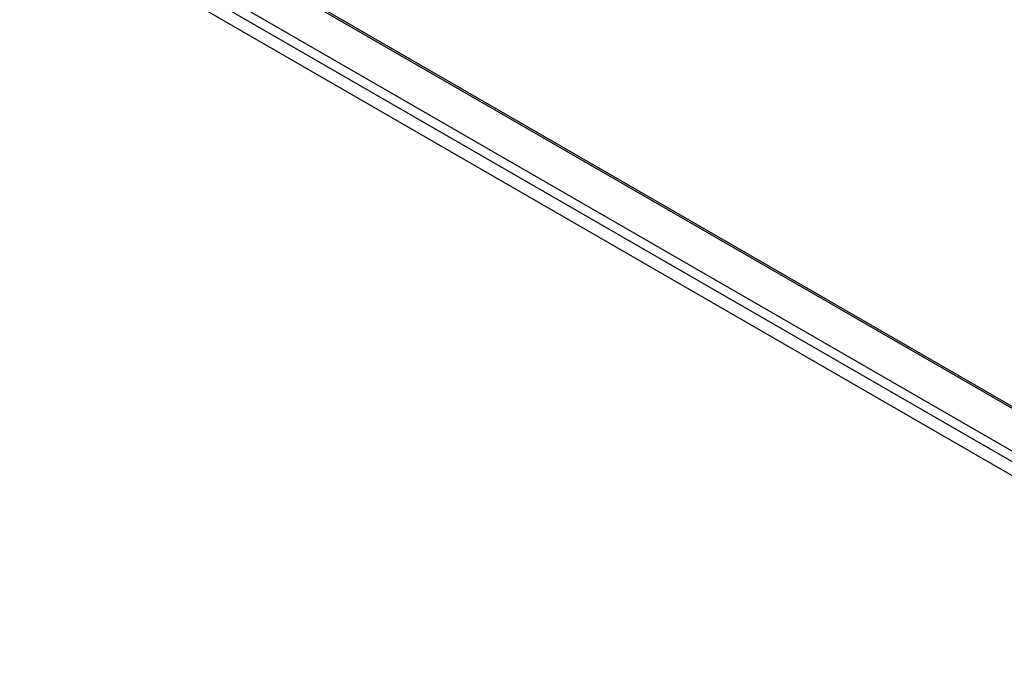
# Model space of a CAD drawing. Header units: inches. Extents: x 12 to 202, y 14 to 131.
# Tile 41 of 56: x 172 to 187, y 57 to 67. Entities that reach past the tile are written whole.
import ezdxf

# ---------------------------------------------------------------- set-up
doc = ezdxf.new("R2010")
doc.units = ezdxf.units.IN
doc.header["$MEASUREMENT"] = 0
doc.layers.add('Visible Edges(ANSI)', color=7, linetype='Continuous', lineweight=25)
doc.layers.add('Visible Tangent Edges(ANSI)', color=7, linetype='Continuous', lineweight=25)

msp = doc.modelspace()

# ---------------------------------------------------------------- linework, layer by layer
at = {"layer": 'Visible Edges(ANSI)'}
for p, q in [((173.125, 69.501), (192.45, 58.344)), ((192.521, 57.258), (172.31, 68.927))]:
    msp.add_line(p, q, dxfattribs=at)
at = {"layer": 'Visible Tangent Edges(ANSI)'}
for p, q in [((192.45, 58.311), (173.117, 69.473)), ((172.561, 69.152), (192.409, 57.692)), ((192.479, 57.49), (172.351, 69.111))]:
    msp.add_line(p, q, dxfattribs=at)

doc.saveas('drawing.dxf')
